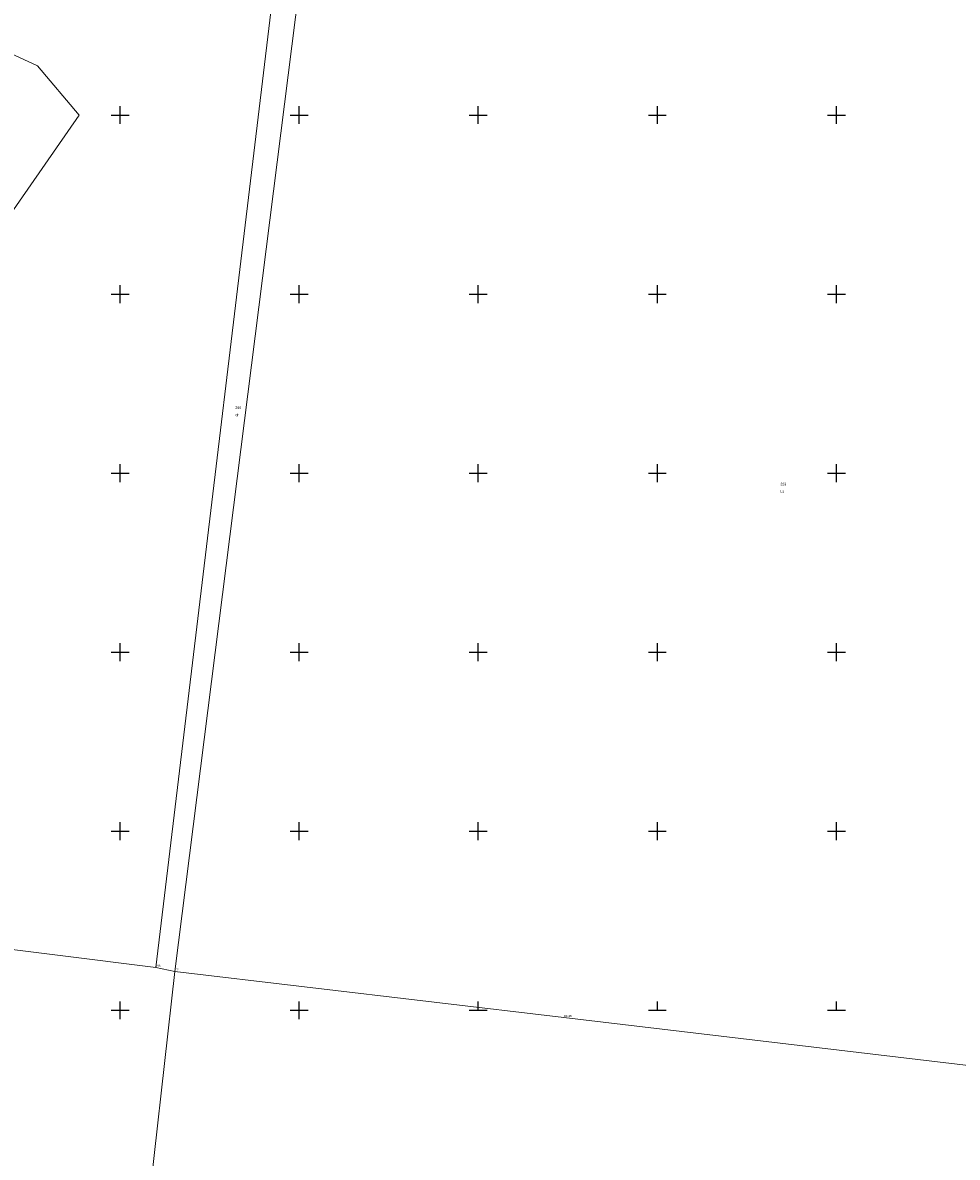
# Model space of a CAD drawing. Header units: metres. Extents: x 5548743 to 5556416, y 5707500 to 5714000.
# Tile 90 of 244: x 5555046 to 5555568, y 5708418 to 5709052. Entities that reach past the tile are written whole.
import ezdxf
from ezdxf.enums import TextEntityAlignment as Align

# ---------------------------------------------------------------- set-up
doc = ezdxf.new("R2010")
doc.units = ezdxf.units.M
doc.linetypes.add('219-1000', pattern=[0])
doc.layers.get('0').update_dxf_attribs({"color": 2, "lineweight": 5})
doc.styles.get("Standard").update_dxf_attribs({"font": 'Working1250', "width": 0.75})

# ---------------------------------------------------------------- blocks, each defined once
blk = doc.blocks.new('203')
at = {"linetype": 'Continuous', "lineweight": 0}
h = blk.add_hatch(color=0, dxfattribs=at)
edge = h.paths.add_edge_path()
edge.add_arc((0, 0), 0.09, 0, 360)
blk = doc.blocks.new('RAMKA1000K')
at = {"color": 0}
for p, q in [((0, 495), (0, 500)), ((0, 500), (5, 500)), ((95, 500), (105, 500)), ((100, 495), (100, 500)), ((195, 500), (205, 500)), ((200, 495), (200, 500)), ((295, 500), (305, 500)), ((300, 495), (300, 500)), ((695, 500), (705, 500)), ((700, 495), (700, 500)), ((795, 500), (800, 500)), ((800, 495), (800, 500)), ((0, 395), (0, 405)), ((0, 400), (5, 400)), ((95, 400), (105, 400)), ((100, 395), (100, 405)), ((195, 400), (205, 400)), ((200, 395), (200, 405)), ((295, 400), (305, 400)), ((300, 395), (300, 405)), ((695, 400), (705, 400)), ((700, 395), (700, 405)), ((795, 400), (800, 400)), ((800, 395), (800, 405)), ((0, 295), (0, 305)), ((100, 295), (100, 305)), ((200, 295), (200, 305)), ((300, 295), (300, 305)), ((700, 295), (700, 305)), ((800, 295), (800, 305)), ((0, 300), (5, 300)), ((95, 300), (105, 300)), ((195, 300), (205, 300)), ((295, 300), (305, 300)), ((695, 300), (705, 300)), ((795, 300), (800, 300)), ((0, 195), (0, 205)), ((100, 195), (100, 205)), ((200, 195), (200, 205)), ((300, 195), (300, 205)), ((700, 195), (700, 205)), ((800, 195), (800, 205)), ((0, 200), (5, 200)), ((95, 200), (105, 200)), ((195, 200), (205, 200)), ((295, 200), (305, 200)), ((695, 200), (705, 200)), ((795, 200), (800, 200)), ((0, 95), (0, 105)), ((100, 95), (100, 105)), ((200, 95), (200, 105)), ((300, 95), (300, 105)), ((700, 95), (700, 105)), ((800, 95), (800, 105)), ((0, 100), (5, 100)), ((95, 100), (105, 100)), ((195, 100), (205, 100)), ((295, 100), (305, 100)), ((695, 100), (705, 100)), ((795, 100), (800, 100)), ((0, 0), (0, 5)), ((0, 0), (5, 0)), ((95, 0), (105, 0)), ((100, 0), (100, 5)), ((195, 0), (205, 0)), ((200, 0), (200, 5)), ((295, 0), (305, 0)), ((300, 0), (300, 5)), ((695, 0), (705, 0)), ((700, 0), (700, 5)), ((795, 0), (800, 0)), ((800, 0), (800, 5))]:
    blk.add_line(p, q, dxfattribs=at)

msp = doc.modelspace()

# ---------------------------------------------------------------- linework, layer by layer
at = {"layer": '218-kontur użytku gruntowego', "color": 3, "linetype": 'CONTINUOUS', "lineweight": 18, "flags": 128}
for points in [[(5555195.65, 5709153.71), (5555119.91, 5708523.98)], [(5555119.91, 5708523.98), (5555195.65, 5709153.71)], [(5555130.55, 5708521.77), (5555210.23, 5709151.98)], [(5555210.23, 5709151.98), (5555130.55, 5708521.77)], [(5555011.13, 5709047.14), (5555053.96, 5709027.41)], [(5555053.96, 5709027.41), (5555077.19, 5709000)], [(5555077.19, 5709000), (5555003.94, 5708894.72)], [(5555119.91, 5708523.98), (5554796.2, 5708564.5)], [(5554796.2, 5708564.5), (5555119.91, 5708523.98)], [(5555130.55, 5708521.77), (5555119.91, 5708523.98)], [(5555119.91, 5708523.98), (5555130.55, 5708521.77)], [(5555130.55, 5708521.77), (5555101.68, 5708264.77)], [(5555101.68, 5708264.77), (5555130.55, 5708521.77)], [(5555347.87, 5708495.95), (5555130.55, 5708521.77)], [(5555130.55, 5708521.77), (5555347.87, 5708495.95)], [(5555823.13, 5708439.5), (5555347.87, 5708495.95)], [(5555347.87, 5708495.95), (5555823.13, 5708439.5)]]:
    msp.add_lwpolyline(points, dxfattribs=at)
at = {"layer": '219-działka ewidencyjna', "color": 7, "linetype": '219-1000', "lineweight": 18, "flags": 128}
for points in [[(5555119.91, 5708523.98), (5555195.65, 5709153.71)], [(5555130.55, 5708521.77), (5555210.23, 5709151.98)], [(5554796.2, 5708564.5), (5555119.91, 5708523.98)], [(5555119.91, 5708523.98), (5555130.55, 5708521.77)], [(5555130.55, 5708521.77), (5555101.68, 5708264.77)], [(5555130.55, 5708521.77), (5555347.87, 5708495.95)], [(5555347.87, 5708495.95), (5555823.13, 5708439.5)]]:
    msp.add_lwpolyline(points, dxfattribs=at)

# ---------------------------------------------------------------- block references
at = {"layer": '203-punkt graniczny', "color": 7, "linetype": 'CONTINUOUS', "lineweight": 18}
for p in [(5555119.91, 5708523.98), (5555130.55, 5708521.77), (5555347.87, 5708495.95)]:
    msp.add_blockref('203', p, dxfattribs=at)
at = {"layer": 'Wstawianie ramki sekcyjnej z opisem', "color": 7, "linetype": 'CONTINUOUS', "lineweight": 13}
for p in [(5554400, 5709000), (5554400, 5709000), (5554400, 5709000), (5554400, 5709000), (5555200, 5709000), (5555200, 5709000), (5555200, 5709000), (5555200, 5709000), (5554400, 5708500), (5554400, 5708500), (5554400, 5708500), (5554400, 5708500), (5555200, 5708500), (5555200, 5708500), (5555200, 5708500), (5555200, 5708500), (5554400, 5708000), (5554400, 5708000), (5554400, 5708000), (5554400, 5708000)]:
    msp.add_blockref('RAMKA1000K', p, dxfattribs=at)

# ---------------------------------------------------------------- texts
at = {"layer": '203-punkt graniczny-Atr103', "color": 7, "width": 0.9}
for s, p in [('198', (5555119.91, 5708523.98)), ('198', (5555119.91, 5708523.98)), ('171', (5555130.55, 5708521.77)), ('171', (5555130.55, 5708521.77)), ('10015', (5555347.87, 5708495.95)), ('10015', (5555347.87, 5708495.95))]:
    msp.add_text(s, height=1.125, dxfattribs=at).set_placement(p, align=Align.BOTTOM_LEFT)
at = {"layer": '210-oznaczenie konturu użytku gruntowego', "color": 3, "linetype": 'CONTINUOUS', "lineweight": 18, "width": 0.79}
for s, p in [('dr', (5555164.42, 5708831.81)), ('Ls', (5555468.79, 5708789.14))]:
    msp.add_text(s, height=1.5, dxfattribs=at).set_placement(p)
at = {"layer": '211-numer działki ewidencyjnej', "color": 7, "linetype": 'CONTINUOUS', "lineweight": 18, "width": 0.79}
for s, p in [('260', (5555164.33, 5708835.81)), ('293', (5555468.7, 5708793.14))]:
    msp.add_text(s, height=1.5, dxfattribs=at).set_placement(p)

doc.saveas('drawing.dxf')
